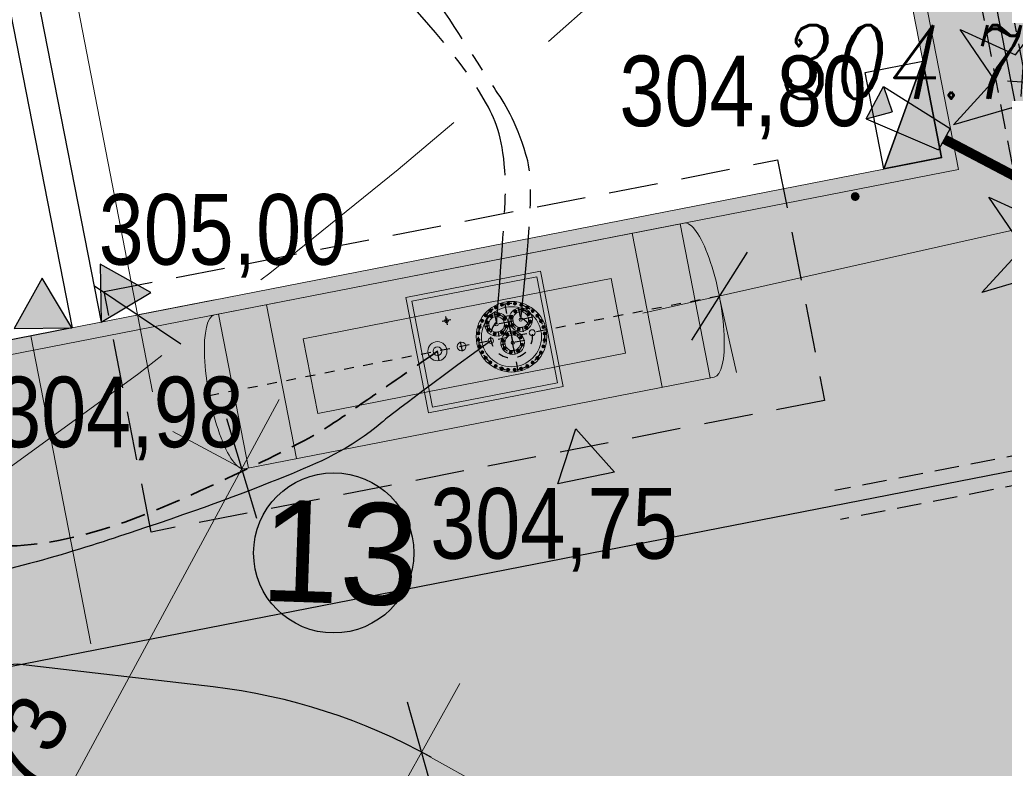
# Model space of a CAD drawing. Header units: metres. Extents: x 779 to 7046, y -512 to 9570.
# Tile 212 of 256: x 2221.2 to 2231.24, y 159.57 to 167.21. Entities that reach past the tile are written whole.
import ezdxf

# ---------------------------------------------------------------- set-up
doc = ezdxf.new("R2010")
doc.units = ezdxf.units.M
for name, pattern in [('0', [0]), ('AM_ISO08W050x2', [9, 6, -0.75, 1.5, -0.75]), ('Amconstr', [9999, 9999, 0]), ('CENTER', [50.8, 31.75, -6.35, 6.35, -6.35]), ('CIĄGłA', [0]), ('DASH', [0.75, 0.5, -0.25]), ('DASHED', [0.75, 0.5, -0.25]), ('DASHEDX2', [38.1, 25.4, -12.7]), ('HIDDEN', [0.375, 0.25, -0.125]), ('HIDDEN2', [4.7625, 3.175, -1.5875]), ('KRESKOWA', [0.75, 0.5, -0.25])]:
    doc.linetypes.add(name, pattern=pattern)
for name, color, linetype, lineweight in [('1', 7, 'Continuous', 15), ('3', 7, 'Continuous', 9), ('7', 1, 'CENTER', 25), ('_a_obiekty', 250, 'Continuous', 30), ('_Pb98', 160, 'Continuous', 35), ('AGP1_HATCH', 7, 'Continuous', 5), ('AGP1_KRAWEZNIKI', 250, 'Continuous', 20), ('AGP1_OPISY', 7, 'Continuous', 13), ('AGP1_WYMIARY', 7, 'Continuous', 15), ('AM_CL', 1, 'Amconstr', 25), ('Instalacje elektryczne', 1, 'Continuous', 20), ('RTPW01', 253, 'Continuous', 0), ('zz-drogi', 7, 'Continuous', 40)]:
    doc.layers.add(name, color=color, linetype=linetype, lineweight=lineweight)
for name, color, linetype in [('IE_kable ziemne', 240, 'Continuous'), ('SYTUACJA - ACO', 7, 'Continuous'), ('SYTUACJA - studnia_zlewowa', 7, 'Continuous'), ('TECHNOLOGIA PALIW', 7, 'Continuous'), ('WYMIARY', 9, 'Continuous'), ('zz-odwodnienie', 5, 'Continuous')]:
    doc.layers.add(name, color=color, linetype=linetype)
doc.styles.add('ARIAL', font='arial.ttf')
doc.styles.get("Standard").update_dxf_attribs({"font": 'arial.ttf'})
doc.styles.add('Style-ITALIC_1250', font='ITALIC_1250.shx')
doc.dimstyles.new('PZT M', dxfattribs={"dimtxt": 0.6, "dimasz": 0.75, "dimexe": 0.8, "dimexo": 0.1, "dimgap": 0.3, "dimtad": 1, "dimdsep": 46, "dimtxsty": 'ARIAL', "dimblk": 'OBLIQUE', "dimcen": 0.9, "dimdle": 0.8, "dimclrd": 7, "dimclre": 256, "dimclrt": 7, "dimadec": 0, "dimazin": 0, "dimtfac": 1, "dimtmove": 2, "dimatfit": 3, "dimldrblk": 'ARCHTICK', "dimfxl": 1, "dimfxlon": 1, "dimtolj": 1, "dimtzin": 0, "dimlwd": 20, "dimlwe": 20, "dimarcsym": 0})

# ---------------------------------------------------------------- blocks, each defined once
blk = doc.blocks.new('RTPW01')
at = {"layer": 'RTPW01', "linetype": 'Continuous', "lineweight": 13, "true_color": 0x939598}
h = blk.add_hatch(color=252, dxfattribs=at)
edge = h.paths.add_edge_path()
edge.add_arc((0, 0), 0.045, 0, 360)
blk = doc.blocks.new('PZT MDCP podkład')
at = {"layer": 'RTPW01', "color": 252, "linetype": 'Continuous', "lineweight": 13, "true_color": 0x939598}
blk.add_blockref('RTPW01', (2163.763, 38.903), dxfattribs=at)
at = {"layer": 'RTPW01', "color": 252, "linetype": 'Continuous', "lineweight": 13, "true_color": 0x939598, "style": 'Style-ITALIC_1250', "width": 0.9}
blk.add_text('304.7', height=0.75, dxfattribs=at).set_placement((2162.998, 39.901))
blk = doc.blocks.new('P-N_M16')
at = {"layer": '1'}
for p, q in [((-6, 13), (-14, 1)), ((-14, 1), (-8, -11)), ((8, 11), (-6, 13)), ((14, -1), (8, 11)), ((-8, -11), (6, -13)), ((6, -13), (14, -1))]:
    blk.add_line(p, q, dxfattribs=at)
for radius in [15, 11, 6.92]:
    blk.add_circle((0, 0), radius, dxfattribs=at)
at = {"layer": '3'}
blk.add_circle((0, 0), 8.5, dxfattribs=at)
blk.add_arc((0, 0), 8, 344.375, 254.375, dxfattribs=at)
at = {"layer": '7', "linetype": 'AM_ISO08W050x2'}
for p, q in [((-17, 2), (17, -2)), ((-2, -17), (2, 17))]:
    blk.add_line(p, q, dxfattribs=at)
blk = doc.blocks.new('zbiornik AdBlue rzut')
at = {"layer": '1'}
for p, q in [((-4840, 800), (40, 800)), ((-4800, 800), (-4800, -800)), ((0, 800), (0, -800)), ((-3310, 600), (-1910, 600)), ((-3310, 600), (-3310, -600)), ((-3260, 550), (-1960, 550)), ((-3260, 550), (-3260, -550)), ((-1960, 550), (-1960, -550)), ((-1910, 600), (-1910, -600)), ((-4000, 388), (-3310, 388)), ((-4000, 388), (-4000, -388)), ((-3260, 388), (-1960, 388)), ((-1910, 388), (-800, 388)), ((-800, 388), (-800, -388)), ((-4000, -388), (-3310, -388)), ((-3260, -388), (-1960, -388)), ((-1910, -388), (-800, -388)), ((-3310, -600), (-1910, -600)), ((-3260, -550), (-1960, -550)), ((-4840, -800), (40, -800))]:
    blk.add_line(p, q, dxfattribs=at)
for centre, radius in [((-2890, 0), 360), ((-2271, 288), 19), ((-3015, 153), 120), ((-2765, 153), 120), ((-3015, 153), 16.8), ((-2765, 153), 16.8), ((-3105, 0), 30.5), ((-2890, -63), 120), ((-2675, 0), 27.5), ((-2371, 0), 45), ((-2120, 0), 97.5), ((-2120, 0), 44.5), ((-2890, -63), 16.8)]:
    blk.add_circle(centre, radius, dxfattribs=at)
blk.add_ellipse((-4840, 0), major_axis=(0, 800), ratio=0.2625, start_param=0, end_param=3.141593, dxfattribs=at)
at = {"layer": '1', "extrusion": (0, 0, -1)}
blk.add_ellipse((40, 0), major_axis=(0, 800), ratio=0.2625, start_param=0, end_param=3.141593, dxfattribs=at)
at = {"layer": '3'}
for p, q in [((-4300, 800), (-4300, -800)), ((-500, 800), (-500, -800)), ((-3310, 388), (-3260, 388)), ((-1960, 388), (-1910, 388)), ((-3310, -388), (-3260, -388)), ((-1960, -388), (-1910, -388))]:
    blk.add_line(p, q, dxfattribs=at)
for centre, radius in [((-2890, 0), 306), ((-3015, 153), 80), ((-2765, 153), 80), ((-2890, -63), 80)]:
    blk.add_circle(centre, radius, dxfattribs=at)
at = {"layer": '7'}
for p, q in [((-2890, -360), (-2890, 360)), ((-2271, 244), (-2271, 332)), ((-3015, 278), (-3015, 28)), ((-2765, 278), (-2765, 28)), ((-2315, 288), (-2227, 288)), ((-3140, 153), (-2890, 153)), ((-2890, 153), (-2640, 153)), ((-2890, 72), (-2890, -178)), ((-2371, -50), (-2371, 50)), ((-2120, -97), (-2120, 98)), ((-3015, -63), (-2765, -63))]:
    blk.add_line(p, q, dxfattribs=at)
at = {"layer": '7', "color": 18, "ltscale": 0.05, "true_color": 0x000000}
blk.add_line((-5050, 0), (250, 0), dxfattribs=at)
at = {"layer": '7'}
for centre, radius in [((-2890, 0), 340), ((-3015, 153), 100), ((-2890, 0), 215), ((-2765, 153), 100), ((-2890, -63), 100)]:
    blk.add_circle(centre, radius, dxfattribs=at)
at = {"layer": 'AM_CL'}
for p, q in [((-2890, 163), (-2890, -53)), ((-2890, 153), (-2890, -63))]:
    blk.add_line(p, q, dxfattribs=at)
at = {"layer": '7'}
for p in [(-3050, 300), (-2989, 325), (-2923, 338), (-2857, 338), (-2791, 325), (-2730, 300), (-3153, 216), (-3107, 192), (-3106, 263), (-3053, 246), (-2977, 246), (-2923, 192), (-2857, 192), (-2803, 246), (-2727, 246), (-2674, 263), (-2673, 192), (-2627, 216), (-3215, 99), (-3190, 160), (-3107, 115), (-2923, 115), (-2857, 115), (-2673, 115), (-2590, 160), (-2565, 99), (-3228, 33), (-3053, 61), (-2977, 61), (-2928, 29), (-2852, 29), (-2803, 61), (-2727, 61), (-2552, 33), (-3228, -33), (-3215, -99), (-2982, -25), (-2982, -102), (-2798, -25), (-2798, -102), (-2565, -99), (-2552, -33), (-3190, -160), (-3153, -216), (-2928, -156), (-2852, -156), (-2627, -216), (-2590, -160), (-3106, -263), (-3050, -300), (-2730, -300), (-2674, -263), (-2989, -325), (-2923, -338), (-2857, -338), (-2791, -325)]:
    blk.add_blockref('P-N_M16', p, dxfattribs=at)
blk = doc.blocks.new('TP')
at = {"color": 4, "linetype": 'CENTER', "lineweight": 30, "ltscale": 0.03}
for points, knots in [([(1748.988, 328.287), (1747.673, 328.432), (1747.039, 328.29), (1746.3, 327.794), (1745.25, 327.139), (1743.909, 325.862), (1741.829, 324.355), (1737.836, 321.408, 0), (1733.403, 319.248, 0), (1731.074, 318.289, 0), (1729.539, 319.076), (1729.389, 320.534)], [0, 0, 0, 0, 0.446747, 1.386633, 3.997159, 7.903238, 14.167486, 20.865989, 24.23979, 25.434106, 26.350192, 26.350192, 26.350192, 26.350192]), ([(1749.036, 328.042), (1747.781, 328.135, 0), (1747.217, 328.127), (1746.267, 327.779, 0), (1744.38, 325.606), (1737.762, 321.165, 0), (1732.181, 318.388, 0), (1730.791, 318.396), (1724.495, 317.307), (1723.011, 316.533), (1721.723, 317.872), (1721.527, 319.054)], [0, 0, 0, 0, 0.567229, 2.425634, 9.584063, 17.131357, 26.324595, 29.144287, 30.917824, 33.212204, 34.271202, 34.271202, 34.271202, 34.271202])]:
    blk.add_open_spline(points, degree=3, knots=knots, dxfattribs=at)
at = {"color": 4, "lineweight": 30}
blk.add_open_spline([(1749.204, 327.983), (1749.947, 326.974), (1750.291, 326.61), (1750.632, 325.807), (1750.998, 324.86), (1751.715, 322.641), (1751.715, 321.747), (1751.457, 321.498)], degree=3, knots=[0, 0, 0, 0, 0.472866, 3.500154, 7.122985, 9.631766, 10.722296, 10.722296, 10.722296, 10.722296], dxfattribs=at)
at = {"layer": '_Pb98', "color": 4, "linetype": 'DASHEDX2', "ltscale": 0.01}
blk.add_open_spline([(1749.312, 327.439), (1749.591, 327.038), (1749.952, 326.517), (1750.186, 326.193), (1750.791, 324.936), (1751.333, 323.699), (1751.302, 322.561), (1750.618, 322.412), (1750.102, 322.299)], degree=3, knots=[0, 0, 0, 0, 0.988406, 2.698552, 5.155102, 9.085262, 9.537439, 10.934313, 10.934313, 10.934313, 10.934313], dxfattribs=at)
blk = doc.blocks.new('studia zlewowa rzut')
at = {"layer": 'SYTUACJA - ACO'}
for p, q in [((-400, -500), (-400, 0)), ((-400, 0), (-15, -130)), ((-400, 0), (0, 0)), ((0, 0), (0, -500)), ((-264.9, -64.3), (-176.8, -92.4)), ((-176.8, -92.4), (-207.6, -75.4)), ((-15, -138), (-0.1, -138)), ((-15, -146), (-0.1, -146)), ((-15, -154), (-0.1, -154)), ((-15, -162), (-0.1, -162)), ((-15, -170), (-0.1, -170)), ((-15, -178), (-0.1, -178)), ((-15, -186), (-0.1, -186)), ((-15, -194), (-0.1, -194)), ((-15, -202), (-0.1, -202)), ((-15, -210), (-0.1, -210)), ((-15, -218), (-0.1, -218)), ((-15, -226), (-0.1, -226)), ((-15, -234), (-0.1, -234)), ((-15, -242), (-0.1, -242)), ((-15, -250), (-0.1, -250)), ((-15, -258), (-0.1, -258)), ((-15, -266), (-0.1, -266)), ((-15, -274), (-0.1, -274)), ((-15, -282), (-0.1, -282)), ((-15, -290), (-0.1, -290)), ((-15, -298), (-0.1, -298)), ((-15, -306), (-0.1, -306)), ((-15, -314), (-0.1, -314)), ((-15, -322), (-0.1, -322)), ((-15, -330), (-0.1, -330)), ((-15, -338), (-0.1, -338)), ((-15, -346), (-0.1, -346)), ((-15, -354), (-0.1, -354)), ((-15, -370), (-400, -500)), ((-15, -362), (-0.1, -362)), ((-264.9, -435.7), (-176.8, -407.6)), ((-176.8, -407.6), (-207.6, -424.6)), ((0, -500), (-400, -500))]:
    blk.add_line(p, q, dxfattribs=at)
at = {"layer": 'SYTUACJA - ACO', "flags": 128}
blk.add_lwpolyline([(-15, -370), (0, -370), (0, -130), (-15, -130)], close=True, dxfattribs=at)
blk = doc.blocks.new('NASADZENIA NOWE ZIELEŃ')
at = {"linetype": 'CIĄGłA', "lineweight": 5, "true_color": 0x58ba48, "transparency": 33554597}
h = blk.add_hatch(color=85, dxfattribs=at)
h.dxf.hatch_style = 1
h.paths.add_polyline_path([(1751.936, 237.448), (1751.449, 237.063), (1750.961, 237.448), (1751.178, 236.866), (1750.66, 236.522), (1751.281, 236.547), (1751.449, 235.949), (1751.616, 236.547), (1752.237, 236.522), (1751.719, 236.866)])
edge = h.paths.add_edge_path(flags=16)
edge.add_arc((1751.449, 236.778), 0.0118, 0, 360)
edge = h.paths.add_edge_path(flags=16)
edge.add_arc((1751.449, 236.778), 0.0118, 0, 360)
at = {"color": 116, "linetype": 'CIĄGłA', "lineweight": 30, "true_color": 0x136734}
for points in [[(1751.936, 237.448), (1751.719, 236.866), (1752.237, 236.522), (1751.616, 236.547), (1751.449, 235.949), (1751.281, 236.547), (1750.66, 236.522), (1751.178, 236.866), (1750.961, 237.448), (1751.449, 237.063), (1751.936, 237.448)], [(1751.449, 236.928), (1751.449, 236.628)], [(1751.299, 236.778), (1751.599, 236.778)]]:
    blk.add_lwpolyline(points, dxfattribs=at)
blk = doc.blocks.new('_Oblique')
at = {"color": 0, "linetype": 'ByBlock', "lineweight": 25}
blk.add_line((-0.5, -0.5), (0.5, 0.5), dxfattribs=at)
blk = doc.blocks.new('*D164')
at = {"layer": 'AGP1_WYMIARY', "color": 7, "linetype": 'CIĄGłA', "lineweight": 20, "transparency": 16777216}
for p, q in [((2219.618, 178.586), (2222.555, 163.412)), ((2219.77, 177.801), (2220.555, 177.953)), ((2222.403, 164.198), (2223.188, 164.35))]:
    blk.add_line(p, q, dxfattribs=at)
at = {"layer": 'Defpoints', "color": 0, "linetype": 'CIĄGłA', "transparency": 16777216}
for p in [(2219.745, 177.796), (2222.378, 164.193), (2222.403, 164.198)]:
    blk.add_point(p, dxfattribs=at)
at = {"layer": 'AGP1_WYMIARY', "color": 7, "linetype": 'CIĄGłA', "lineweight": 20, "transparency": 16777216, "xscale": 0.75, "yscale": 0.75, "zscale": 0.75}
for p, rotation in [((2219.77, 177.801), 100.9539773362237), ((2222.403, 164.198), 280.9539773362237)]:
    blk.add_blockref('_Oblique', p, dxfattribs=dict(at, rotation=rotation))
at = {"layer": 'AGP1_WYMIARY', "color": 7, "linetype": 'CIĄGłA', "lineweight": 20, "transparency": 16777216, "insert": (2222.23, 169.369), "char_height": 0.6, "attachment_point": 5, "rotation": 280.954, "style": 'ARIAL'}
blk.add_mtext('\\A1;13.86', dxfattribs=at)
blk = doc.blocks.new('_ArchTick')
at = {"layer": 'WYMIARY', "color": 0, "linetype": 'Continuous', "const_width": 0.15}
blk.add_lwpolyline([(-0.5, -0.5), (0.5, 0.5)], dxfattribs=at)
blk = doc.blocks.new('*D187')
at = {"layer": 'AGP1_WYMIARY', "color": 7, "linetype": 'CIĄGłA', "lineweight": 20, "transparency": 16777216}
for p, q in [((2223.846, 163.334), (2219.415, 155.126)), ((2223.466, 162.63), (2222.762, 163.01)), ((2219.795, 155.83), (2219.091, 156.21))]:
    blk.add_line(p, q, dxfattribs=at)
at = {"layer": 'Defpoints', "color": 0, "linetype": 'CIĄGłA', "transparency": 16777216}
for p in [(2223.466, 162.63), (2219.795, 155.83), (2219.795, 155.83)]:
    blk.add_point(p, dxfattribs=at)
at = {"layer": 'AGP1_WYMIARY', "color": 7, "linetype": 'CIĄGłA', "lineweight": 20, "transparency": 16777216, "xscale": 0.75, "yscale": 0.75, "zscale": 0.75}
for p, rotation in [((2223.466, 162.63), 61.63995830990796), ((2219.795, 155.83), 241.639958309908)]:
    blk.add_blockref('_Oblique', p, dxfattribs=dict(at, rotation=rotation))
at = {"layer": 'AGP1_WYMIARY', "color": 7, "linetype": 'CIĄGłA', "lineweight": 20, "transparency": 16777216, "insert": (2221.097, 159.518), "char_height": 0.6, "attachment_point": 5, "rotation": 61.64, "style": 'ARIAL'}
blk.add_mtext('\\A1;7.73', dxfattribs=at)
blk = doc.blocks.new('ZMIANY STUDZIENKA ZLEWOWA - INSTALACJE ELEKTRYCZNE')
at = {"layer": 'IE_kable ziemne'}
for p, q in [((2863.599, 166.214), (2863.689, 165.954)), ((2863.599, 166.214), (2864.279, 165.785)), ((2863.425, 165.882), (2863.689, 165.954)), ((2863.425, 165.882), (2864.163, 165.565))]:
    blk.add_line(p, q, dxfattribs=at)
at = {"layer": 'IE_kable ziemne', "linetype": 'HIDDEN'}
for points in [[(2858.282, 199.355), (2858.527, 198.1), (2859.205, 197.975), (2859.602, 195.941), (2859.041, 195.471), (2865.473, 162.553), (2863.104, 162.09)], [(2858.782, 198.358), (2859.46, 198.234), (2859.931, 195.824), (2859.369, 195.355), (2865.825, 162.316), (2863.163, 161.796)]]:
    blk.add_lwpolyline(points, dxfattribs=at)
at = {"layer": 'IE_kable ziemne'}
for points in [[(2859.205, 195.413), (2865.649, 162.435)], [(2863.425, 165.882), (2863.599, 166.214)], [(2864.279, 165.785), (2864.163, 165.565)], [(2865.673, 162.439), (2851.519, 159.674), (2851.186, 161.374)]]:
    blk.add_lwpolyline(points, dxfattribs=at)
at = {"layer": 'IE_kable ziemne', "const_width": 0.1}
blk.add_lwpolyline([(2865.106, 165.21), (2864.221, 165.675)], dxfattribs=at)
at = {"layer": 'IE_kable ziemne'}
blk.add_solid([(2863.599, 166.214), (2863.689, 165.954), (2863.425, 165.882)], dxfattribs=at)
blk = doc.blocks.new('*D158')
at = {"layer": 'AGP1_WYMIARY', "color": 7, "linetype": 'CIĄGłA', "lineweight": 20, "transparency": 16777216}
for p, q in [((2225.689, 160.437), (2221.994, 153.797)), ((2225.3, 159.738), (2225.999, 159.349)), ((2222.383, 154.496), (2223.082, 154.107))]:
    blk.add_line(p, q, dxfattribs=at)
at = {"layer": 'Defpoints', "color": 0, "linetype": 'CIĄGłA', "transparency": 16777216}
for p in [(2225.3, 159.738), (2222.383, 154.496), (2222.383, 154.496)]:
    blk.add_point(p, dxfattribs=at)
at = {"layer": 'AGP1_WYMIARY', "color": 7, "linetype": 'CIĄGłA', "lineweight": 20, "transparency": 16777216, "xscale": 0.75, "yscale": 0.75, "zscale": 0.75}
for p, rotation in [((2225.3, 159.738), 60.8989596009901), ((2222.383, 154.496), 240.8989596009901)]:
    blk.add_blockref('_Oblique', p, dxfattribs=dict(at, rotation=rotation))
at = {"layer": 'AGP1_WYMIARY', "color": 7, "linetype": 'CIĄGłA', "lineweight": 20, "transparency": 16777216, "insert": (2223.738, 158.752), "char_height": 0.6, "attachment_point": 5, "rotation": 60.899, "style": 'ARIAL'}
blk.add_mtext('\\A1;6', dxfattribs=at)
blk = doc.blocks.new('*D194')
at = {"layer": 'AGP1_WYMIARY', "color": 7, "linetype": 'CIĄGłA', "lineweight": 20, "transparency": 16777216}
for p, q in [((2227.556, 164.214), (2235.311, 165.959)), ((2234.53, 165.783), (2234.706, 165.003)), ((2228.336, 164.389), (2228.512, 163.609))]:
    blk.add_line(p, q, dxfattribs=at)
at = {"layer": 'Defpoints', "color": 0, "linetype": 'CIĄGłA', "transparency": 16777216}
for p in [(2234.53, 165.783), (2234.53, 165.783), (2228.336, 164.389)]:
    blk.add_point(p, dxfattribs=at)
at = {"layer": 'AGP1_WYMIARY', "color": 7, "linetype": 'CIĄGłA', "lineweight": 20, "transparency": 16777216, "xscale": 0.75, "yscale": 0.75, "zscale": 0.75}
for p, rotation in [((2234.53, 165.783), 12.6845612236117), ((2228.336, 164.389), 192.6845612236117)]:
    blk.add_blockref('_Oblique', p, dxfattribs=dict(at, rotation=rotation))
at = {"layer": 'AGP1_WYMIARY', "color": 7, "linetype": 'CIĄGłA', "lineweight": 20, "transparency": 16777216, "insert": (2236.675, 167.134), "char_height": 0.6, "attachment_point": 5, "rotation": 12.6846, "style": 'ARIAL'}
blk.add_mtext('\\A1;6.35', dxfattribs=at)
blk = doc.blocks.new('d_rzędna')
at = {"layer": 'zz-odwodnienie'}
blk.add_hatch(color=0, dxfattribs=at).paths.add_polyline_path([(0, 0), (0.369, 0.639), (-0.369, 0.639)])
at = {"layer": 'zz-odwodnienie', "color": 0}
for p, q in [((-0.369, 0.639), (0, 0)), ((0.369, 0.639), (-0.369, 0.639)), ((-0.369, 0.639), (0, 0)), ((0.369, 0.639), (-0.369, 0.639)), ((0, 0), (0.369, 0.639)), ((0, 0), (0.369, 0.639))]:
    blk.add_line(p, q, dxfattribs=at)
blk = doc.blocks.new('d_wpust')
at = {"layer": 'zz-odwodnienie'}
blk.add_hatch(color=0, dxfattribs=at).paths.add_polyline_path([(-0.5, 0.6), (-0.5, 0), (0.5, 0)])
at = {"layer": 'zz-odwodnienie', "color": 0}
for p, q in [((-0.5, 0.6), (0.5, 0)), ((-0.5, 0), (-0.5, 0.6)), ((-0.5, 0.6), (0.5, 0.6)), ((0.5, 0.6), (0.5, 0)), ((0.5, 0), (-0.5, 0))]:
    blk.add_line(p, q, dxfattribs=at)
blk.add_lwpolyline([(-0.5, 0.6), (-0.5, 0), (0.5, 0)], close=True, dxfattribs=at)
blk = doc.blocks.new('RZEDNE MODNLICA 20241108')
at = {"layer": 'zz-odwodnienie', "rotation": 101.055959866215}
blk.add_blockref('d_wpust', (2230.507, 166.295), dxfattribs=at)
at = {"layer": 'zz-odwodnienie'}
for p, xscale, yscale, zscale, rotation in [((2222.03, 164.125), 0.8000000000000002, 0.8000000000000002, 0.8000000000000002, 330.8787813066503), ((2221.733, 164.067), 0.8000000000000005, 0.8000000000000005, 0.8000000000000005, 60.87878110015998), ((2226.874, 163.034), -0.7999999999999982, 0.799999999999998, 0.8000000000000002, 191.5604702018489)]:
    blk.add_blockref('d_rzędna', p, dxfattribs=dict(at, xscale=xscale, yscale=yscale, zscale=zscale, rotation=rotation))
at = {"layer": 'zz-odwodnienie', "insert": (2227.317, 166.843), "char_height": 0.72, "width": 4.62727, "attachment_point": 1, "rotation": 359.998}
blk.add_mtext('{\\fArial Narrow|b0|i0|c238|p34;304,80}', dxfattribs=at)
at = {"layer": 'zz-odwodnienie', "char_height": 0.72, "width": 4.62727, "attachment_point": 1}
for s, insert in [('{\\fArial Narrow|b0|i0|c238|p34;305,00}', (2222.006, 165.43)), ('{\\fArial Narrow|b0|i0|c238|p34;304,98}', (2220.961, 163.568)), ('{\\fArial Narrow|b0|i0|c238|p34;304,75}', (2225.388, 162.431, 0))]:
    blk.add_mtext(s, dxfattribs=dict(at, insert=insert))
blk = doc.blocks.new('lpg dystrybutor')
at = {"color": 2, "linetype": 'DASHED', "lineweight": 5, "ltscale": 3, "true_color": 0xf1eb1f}
blk.add_lwpolyline([(1884.638, 1542.59), (1885.51, 1542.172, 0.414214), (1925.538, 1556.235), (1925.797, 1556.776, 0.414214), (1911.734, 1596.804), (1910.862, 1597.222, 0.414214), (1870.834, 1583.159), (1870.575, 1582.618, 0.414214)], format="xyb", close=True, dxfattribs=at)
blk = doc.blocks.new('WIATA LPG DWA STANOWISKA')
at = {"layer": 'AGP1_KRAWEZNIKI', "xscale": -0.9999999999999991, "rotation": 254.8767121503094}
blk.add_blockref('lpg dystrybutor', (75.324, -1319.474), dxfattribs=at)
blk = doc.blocks.new('Zbiornik LPG 20m3')
at = {"layer": '_a_obiekty', "color": 251, "linetype": 'DASH', "lineweight": 5, "ltscale": 4, "true_color": 0x636466}
blk.add_lwpolyline([(2696.092, 576.319), (2700.983, 570.986, -0.414214), (2699.15, 528.6), (2697.676, 527.248, -0.414214), (2655.289, 529.081), (2650.398, 534.414, -0.414214), (2652.231, 576.801), (2653.705, 578.152, -0.414214), (2696.092, 576.319)], format="xyb", dxfattribs=at)

msp = doc.modelspace()

# ---------------------------------------------------------------- hatches: boundary and pattern name
at = {"layer": 'AGP1_HATCH', "lineweight": 15, "transparency": 33554625}
h = msp.add_hatch(dxfattribs=at)
h.set_pattern_fill('GRASS', color=64, scale=0.02, angle=24.6109)
h.set_pattern_definition([(114.610929, (462.9081, 0), (-0.47617302, 0.17698378), [0.09525, -0.62317049]), (69.61093, (462.9081, 0), (-0.47617302, 0.17698378), [0.09525, -0.41275]), (159.61093, (462.9081, 0), (-0.17698378, -0.47617302), [0.09525, -0.41275])])
edge = h.paths.add_edge_path()
edge.add_line((2201.155, 263.588), (2187.755, 258.884))
edge.add_line((2187.755, 258.884), (2189.333, 250.413))
edge.add_line((2189.333, 250.413), (2200.149, 252.427))
edge.add_line((2200.149, 252.427), (2200.649, 252.52))
edge.add_arc((2201.59, 247.457), 5.15, 21.5178, 100.535, ccw=False)
edge.add_line((2206.381, 249.346), (2206.676, 248.599))
edge.add_line((2206.676, 248.599), (2210.151, 239.785))
edge.add_line((2210.151, 239.785), (2213.734, 230.696))
edge.add_line((2213.734, 230.696), (2217.79, 220.411))
edge.add_line((2217.79, 220.411), (2215.443, 228.679))
edge.add_line((2215.443, 228.679), (2207.465, 248.918))
edge.add_line((2207.465, 248.918), (2201.155, 263.588))
h.paths.add_polyline_path([(2193.681, 159.168), (2194.272, 155.86), (2190.669, 155.216), (2190.078, 158.524)], flags=16)
h.paths.add_polyline_path([(2174.949, 242.444), (2174.18, 246.573), (2176.736, 247.049), (2177.505, 242.92)], flags=16)
h.paths.add_polyline_path([(2213.207, 155.262), (2212.586, 156.801), (2213.476, 157.161), (2214.097, 155.621)], flags=16)
h.paths.add_polyline_path([(2224.99, 196.349), (2224.672, 197.978), (2225.614, 198.162), (2225.932, 196.533)], flags=16)
edge = h.paths.add_edge_path()
edge.add_line((2222.136, 154.634), (2223.664, 154.456))
edge.add_line((2223.664, 154.456), (2227.521, 153.359))
edge.add_line((2227.521, 153.359), (2233.308, 151.191))
edge.add_line((2233.308, 151.191), (2237.862, 147.79))
edge.add_line((2237.862, 147.79), (2239.041, 146.988))
edge.add_line((2239.041, 146.988), (2233.605, 169.638))
edge.add_line((2233.605, 169.638), (2228.175, 191.748))
edge.add_line((2228.175, 191.748), (2222.495, 209.518))
edge.add_line((2222.495, 209.518), (2217.355, 223.828))
edge.add_line((2217.355, 223.828), (2215.443, 228.679))
edge.add_line((2215.443, 228.679), (2217.79, 220.411))
edge.add_line((2217.79, 220.411), (2221.381, 210.369))
edge.add_line((2221.381, 210.369), (2223.235, 204.292))
edge.add_line((2223.235, 204.292), (2230.776, 165.68))
edge.add_line((2230.776, 165.68), (2220.625, 163.698))
edge.add_line((2220.625, 163.698), (2220.928, 162.147))
edge.add_line((2220.928, 162.147), (2218.298, 161.633))
edge.add_line((2218.298, 161.633), (2217.995, 163.183))
edge.add_line((2217.995, 163.183), (2213.824, 162.368))
edge.add_arc((2214.562, 158.59), 3.85, 101.056, 197.8899)
edge.add_line((2210.898, 157.407), (2211.273, 156.245))
edge.add_arc((2213.414, 156.851), 2.225, 195.8025, 221.5125)
edge.add_arc((2213.798, 156.777), 2.483, 214.3489, 282.1039)
edge.add_line((2214.319, 154.35), (2219.145, 156.298))
edge.add_line((2219.145, 156.298), (2222.136, 154.634))
edge = h.paths.add_edge_path()
edge.add_line((2182.307, 222.606), (2181.363, 222.43))
edge.add_line((2181.363, 222.43), (2181.059, 224.062))
edge.add_line((2181.059, 224.062), (2182.003, 224.238))
edge.add_line((2182.003, 224.238), (2178.489, 243.103))
edge.add_line((2178.489, 243.103), (2177.505, 242.92))
edge.add_line((2177.505, 242.92), (2176.736, 247.049))
edge.add_line((2176.736, 247.049), (2177.719, 247.232))
edge.add_line((2177.719, 247.232), (2177.536, 248.215))
edge.add_line((2177.536, 248.215), (2178.519, 248.398))
edge.add_line((2178.519, 248.398), (2189.329, 250.412))
edge.add_line((2189.329, 250.412), (2187.755, 258.884))
edge.add_line((2187.755, 258.884), (2168.625, 252.168))
edge.add_line((2168.625, 252.168), (2167.595, 251.808))
edge.add_line((2167.595, 251.808), (2162.625, 250.058))
edge.add_line((2162.625, 250.058), (2166.545, 229.768))
edge.add_line((2166.545, 229.768), (2169.935, 212.288))
edge.add_line((2169.935, 212.288), (2178.195, 169.718))
edge.add_line((2178.195, 169.718), (2182.565, 169.808))
edge.add_line((2182.565, 169.808), (2182.575, 166.618))
edge.add_line((2182.575, 166.618), (2179.045, 166.538))
edge.add_line((2179.045, 166.538), (2179.735, 164.398))
edge.add_line((2179.735, 164.398), (2185.555, 147.408))
edge.add_line((2185.555, 147.408), (2190.115, 144.698))
edge.add_line((2190.115, 144.698), (2195.595, 146.798))
edge.add_line((2195.595, 146.798), (2198.507, 147.966))
edge.add_arc((2192.413, 155.942), 10.037, 307.382, 339.7888)
edge.add_arc((2172.677, 161.116), 30.409, 343.4897, 347.8328)
edge.add_arc((2184.654, 158.295), 18.108, 348.5707, 353.3645)
edge.add_arc((2197.523, 156.519), 5.127, 356.4696, 372.8519)
edge.add_line((2202.522, 157.659), (2201.35, 163.382))
edge.add_line((2201.35, 163.382), (2197.98, 176.763))
edge.add_arc((2195.216, 176.067), 2.85, 14.1339, 55.5514)
edge.add_line((2196.828, 178.417), (2193.551, 180.665))
edge.add_arc((2195.333, 183.263), 3.15, 190.5514, 235.5514, ccw=False)
edge.add_line((2192.236, 182.686), (2191.95, 184.222))
edge.add_line((2191.95, 184.222), (2189.099, 183.691))
edge.add_line((2189.099, 183.691), (2188.039, 189.393))
edge.add_line((2188.039, 189.393), (2190.888, 189.924))
edge.add_line((2190.888, 189.924), (2190.534, 191.826))
edge.add_arc((2193.631, 192.403), 3.15, 154.457, 190.5468, ccw=False)
edge.add_line((2190.789, 193.761), (2192.599, 197.548))
edge.add_arc((2191.651, 198.001), 1.05, 334.457, 381.532)
edge.add_line((2192.628, 198.386), (2185.882, 197.13))
edge.add_line((2185.882, 197.13), (2183.725, 208.711))
edge.add_line((2183.725, 208.711), (2184.856, 208.921))
edge.add_line((2184.856, 208.921), (2182.307, 222.606))
at = {"layer": 'AGP1_HATCH', "true_color": 0x636466, "transparency": 33554477}
h = msp.add_hatch(color=251, dxfattribs=at)
h.dxf.hatch_style = 1
edge = h.paths.add_edge_path()
edge.add_arc((2213.798, 156.777), 2.633, 240.8317, 270.2907, ccw=False)
edge.add_arc((2214.308, 157.336), 3.373, 200.4117, 237.8983, ccw=False)
edge.add_arc((2368.544, 207.963), 165.704, 197.78063, 198.21758, ccw=False)
edge.add_arc((2214.562, 158.59), 4, 101.056, 197.8899, ccw=False)
edge.add_line((2213.795, 162.516), (2230.604, 165.8))
edge.add_line((2230.604, 165.8), (2223.088, 204.263))
edge.add_line((2223.088, 204.263), (2221.238, 210.325))
edge.add_line((2221.238, 210.325), (2217.65, 220.356))
edge.add_line((2217.65, 220.356), (2210.524, 238.431))
edge.add_line((2210.524, 238.431), (2206.575, 248.445))
edge.add_line((2206.575, 248.445), (2206.242, 249.291))
edge.add_arc((2201.59, 247.456), 5.001, 21.5279, 100.5413)
edge.add_line((2200.675, 252.373), (2200.542, 252.348))
edge.add_line((2200.542, 252.348), (2178.547, 248.251))
edge.add_line((2178.547, 248.251), (2187.813, 198.507))
edge.add_line((2187.813, 198.507), (2191.516, 199.196))
edge.add_arc((2191.648, 198.001), 1.203, -25.4617, 96.3118, ccw=False)
edge.add_line((2192.734, 197.484), (2190.924, 193.696))
edge.add_arc((2193.631, 192.403), 3, 154.457, 190.5468)
edge.add_line((2190.681, 191.853), (2191.155, 189.312))
edge.add_line((2191.155, 189.312), (2192.384, 182.714))
edge.add_arc((2195.333, 183.263), 3, 190.5514, 235.5514)
edge.add_line((2193.636, 180.789), (2196.913, 178.541))
edge.add_arc((2195.216, 176.067), 3, 14.1339, 55.5514, ccw=False)
edge.add_line((2198.125, 176.8), (2201.495, 163.418))
edge.add_line((2201.495, 163.418), (2202.64, 157.832))
edge.add_arc((2197.425, 156.528), 5.375, -3.7327, 14.0418, ccw=False)
edge.add_arc((2184.659, 158.295), 18.253, 344.7004, 353.3418, ccw=False)
edge.add_line((2202.265, 153.478), (2201.975, 152.428))
edge.add_arc((2192.413, 155.942), 10.187, 310.1754, 339.8225, ccw=False)
edge.add_line((2198.985, 148.158), (2198.507, 147.966))
edge.add_arc((2192.413, 155.942), 10.037, 307.382, 339.7888)
edge.add_arc((2172.677, 161.116), 30.409, 343.4897, 347.8328)
edge.add_arc((2184.654, 158.295), 18.108, 348.5707, 353.3645)
edge.add_arc((2197.523, 156.519), 5.127, 356.4696, 372.8519)
edge.add_line((2202.522, 157.659), (2201.35, 163.382))
edge.add_line((2201.35, 163.382), (2197.98, 176.763))
edge.add_arc((2195.216, 176.067), 2.85, 14.1339, 55.5514)
edge.add_line((2196.828, 178.417), (2193.551, 180.665))
edge.add_arc((2195.333, 183.263), 3.15, 190.5514, 235.5514, ccw=False)
edge.add_line((2192.236, 182.686), (2191.95, 184.222))
edge.add_line((2191.95, 184.222), (2189.1, 183.691))
edge.add_line((2189.1, 183.691), (2188.038, 189.393))
edge.add_line((2188.038, 189.393), (2190.888, 189.924))
edge.add_line((2190.888, 189.924), (2190.534, 191.826))
edge.add_arc((2193.631, 192.403), 3.15, 154.457, 190.5468, ccw=False)
edge.add_line((2190.789, 193.761), (2192.599, 197.548))
edge.add_arc((2191.651, 198.001), 1.05, 334.457, 381.532)
edge.add_line((2192.628, 198.386), (2185.882, 197.13))
edge.add_line((2185.882, 197.13), (2183.725, 208.711))
edge.add_line((2183.725, 208.711), (2184.856, 208.921))
edge.add_line((2184.856, 208.921), (2177.536, 248.215))
edge.add_line((2177.536, 248.215), (2178.519, 248.398))
edge.add_line((2178.519, 248.398), (2200.529, 252.498))
edge.add_line((2200.529, 252.498), (2200.649, 252.521))
edge.add_arc((2201.59, 247.457), 5.151, 21.5199, 100.5252, ccw=False)
edge.add_line((2206.381, 249.346), (2206.71, 248.512))
edge.add_line((2206.71, 248.512), (2210.67, 238.468))
edge.add_line((2210.67, 238.468), (2217.79, 220.411))
edge.add_line((2217.79, 220.411), (2221.381, 210.369))
edge.add_line((2221.381, 210.369), (2223.235, 204.292))
edge.add_line((2223.235, 204.292), (2230.776, 165.68))
edge.add_line((2230.776, 165.68), (2220.625, 163.698))
edge.add_line((2220.625, 163.698), (2220.928, 162.147))
edge.add_line((2220.928, 162.147), (2218.298, 161.633))
edge.add_line((2218.298, 161.633), (2217.995, 163.185))
edge.add_line((2217.995, 163.185), (2213.824, 162.368))
edge.add_arc((2214.537, 158.605), 3.831, 100.7302, 198.2157)
edge.add_line((2210.898, 157.407), (2211.273, 156.245))
edge.add_arc((2213.8, 157.062), 2.655, 197.9136, 219.4014)
edge.add_arc((2213.798, 156.777), 2.483, 214.3489, 282.1486)
edge.add_line((2214.321, 154.35), (2213.812, 154.144))

# ---------------------------------------------------------------- linework, layer by layer
at = {"color": 3, "linetype": 'HIDDEN2', "lineweight": 30}
msp.add_lwpolyline([(2241.938, 151.315), (2229.257, 157.536), (2225.397, 159.685, 0.098353), (2223.172, 160.403), (2221.179, 160.634), (2214.394, 160.127), (2214.038, 160.14, 0.105754), (2211.565, 159.708), (2196.745, 153.724), (2193.404, 152.384), (2185.511, 149.359), (2183.968, 155.647), (2181.82, 165.454), (2177.872, 184.685)], format="xyb", dxfattribs=at)
at = {"linetype": 'KRESKOWA'}
msp.add_lwpolyline([(2228.931, 165.779), (2229.41, 163.325), (2222.54, 161.983), (2222.061, 164.436), (2228.931, 165.779)], dxfattribs=at)
at = {"color": 18, "linetype": 'CIĄGłA', "lineweight": 5, "true_color": 0x000000}
msp.add_lwpolyline([(2221.926, 160.844), (2221.313, 163.985)], dxfattribs=at)
at = {"color": 5, "linetype": 'DASHEDX2', "lineweight": 13, "ltscale": 0.1}
msp.add_circle((2180.533, 219.695), 70, dxfattribs=at)
at = {"layer": 'AGP1_KRAWEZNIKI', "color": 18, "linetype": 'CIĄGłA', "true_color": 0x000000}
for points in [[(2211.273, 156.245), (2210.898, 157.407, -0.449596), (2213.824, 162.368), (2217.996, 163.184), (2218.298, 161.633), (2220.928, 162.147), (2220.626, 163.699), (2230.776, 165.681), (2223.235, 204.292), (2221.381, 210.369), (2217.79, 220.411), (2210.67, 238.468), (2206.71, 248.512), (2206.381, 249.346, 0.359203), (2200.647, 252.52), (2194.297, 251.337)], [(2211.131, 156.199), (2210.756, 157.361, -0.449596), (2213.795, 162.516), (2230.604, 165.8), (2223.088, 204.263), (2221.238, 210.325), (2217.65, 220.356), (2210.524, 238.431), (2206.575, 248.445), (2206.242, 249.291, 0.366582), (2200.542, 252.348), (2194.408, 251.205)]]:
    msp.add_lwpolyline(points, format="xyb", dxfattribs=at)
at = {"layer": 'AGP1_OPISY', "linetype": 'Continuous', "lineweight": 30}
msp.add_circle((2224.403, 161.77), 0.817, dxfattribs=at)
at = {"layer": 'SYTUACJA - ACO'}
msp.add_line((2221.205, 168.345), (2222.03, 164.125), dxfattribs=at)

# ---------------------------------------------------------------- block references
at = {"color": 18, "linetype": 'CIĄGłA', "lineweight": 5, "true_color": 0x000000}
msp.add_blockref('PZT MDCP podkład', (65.959, 126.502), dxfattribs=at)
at = {"color": 18, "linetype": '0', "lineweight": 5, "true_color": 0x000000, "rotation": 328.0046700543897}
msp.add_blockref('Zbiornik LPG 20m3', (-372.434, 1138.751), dxfattribs=at)
at = {"linetype": 'CIĄGłA'}
msp.add_blockref('WIATA LPG DWA STANOWISKA', (108.841, 84.7), dxfattribs=at)
at = {"color": 18, "linetype": 'CIĄGłA', "lineweight": 5, "true_color": 0x000000, "rotation": 85.90890012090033}
for p in [(2342.648, -1597.303), (2342.94, -1599.012)]:
    msp.add_blockref('NASADZENIA NOWE ZIELEŃ', p, dxfattribs=at)
at = {"layer": '1', "xscale": -0.001, "yscale": 0.001, "zscale": 0.001, "rotation": 11.05595994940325}
msp.add_blockref('zbiornik AdBlue rzut', (2223.38, 163.421), dxfattribs=at)
at = {"layer": 'Instalacje elektryczne', "color": 18, "linetype": 'CIĄGłA', "lineweight": 5, "true_color": 0x000000}
msp.add_blockref('ZMIANY STUDZIENKA ZLEWOWA - INSTALACJE ELEKTRYCZNE', (-633.59, 0.315), dxfattribs=at)
at = {"layer": 'SYTUACJA - studnia_zlewowa', "xscale": 0.01000000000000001, "yscale": 0.01000000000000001, "zscale": 0.01000000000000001, "rotation": 281.0559598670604}
msp.add_blockref('studia zlewowa rzut', (2221.735, 164.067), dxfattribs=at)
at = {"layer": 'TECHNOLOGIA PALIW', "color": 18, "linetype": 'CIĄGłA', "lineweight": 5, "true_color": 0x000000, "rotation": 269.8900792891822}
msp.add_blockref('TP', (1901.379, 1913.764), dxfattribs=at)
at = {"layer": 'zz-drogi'}
msp.add_blockref('RZEDNE MODNLICA 20241108', (0, 0), dxfattribs=at)

# ---------------------------------------------------------------- texts
at = {"layer": 'AGP1_OPISY', "linetype": 'Continuous', "lineweight": 30, "insert": (2223.679, 162.319), "char_height": 1.0368, "width": 0.84164, "attachment_point": 1, "rotation": 358.0606, "style": 'ARIAL'}
msp.add_mtext('13', dxfattribs=at)

# ---------------------------------------------------------------- dimensions: what is measured, and where the dimension line sits
at = {"layer": 'AGP1_WYMIARY', "linetype": 'CIĄGłA', "lineweight": 20}
for base, p1, p2, angle, picture, middle in [((2222.403, 164.198), (2219.745, 177.796), (2222.378, 164.193), 280.954, '*D164', (2222.23, 169.369)), ((2234.53, 165.783), (2228.336, 164.389), (2234.53, 165.783), 12.6846, '*D194', (2236.675, 167.134)), ((2222.383, 154.496), (2225.3, 159.738), (2222.383, 154.496), 240.899, '*D158', (2223.738, 158.752))]:
    dim = msp.add_linear_dim(base=base, p1=p1, p2=p2, angle=angle, dimstyle='PZT M', override={"dimscale": 1, "dimasz": 0.75, "dimclre": 7, "dimlwd": 20, "dimlwe": 20}, dxfattribs=at)
    dim.commit()
    dim.dimension.update_dxf_attribs({"geometry": picture, "text_midpoint": middle, "dimtype": 161})
dim = msp.add_aligned_dim(p1=(2223.466, 162.63), p2=(2219.795, 155.83), distance=0, dimstyle='PZT M', override={"dimscale": 1, "dimasz": 0.75, "dimclre": 7, "dimlwd": 20, "dimlwe": 20}, dxfattribs=at)
dim.commit()
dim.dimension.update_dxf_attribs({"geometry": '*D187', "text_midpoint": (2221.097, 159.518)})

doc.saveas('drawing.dxf')
